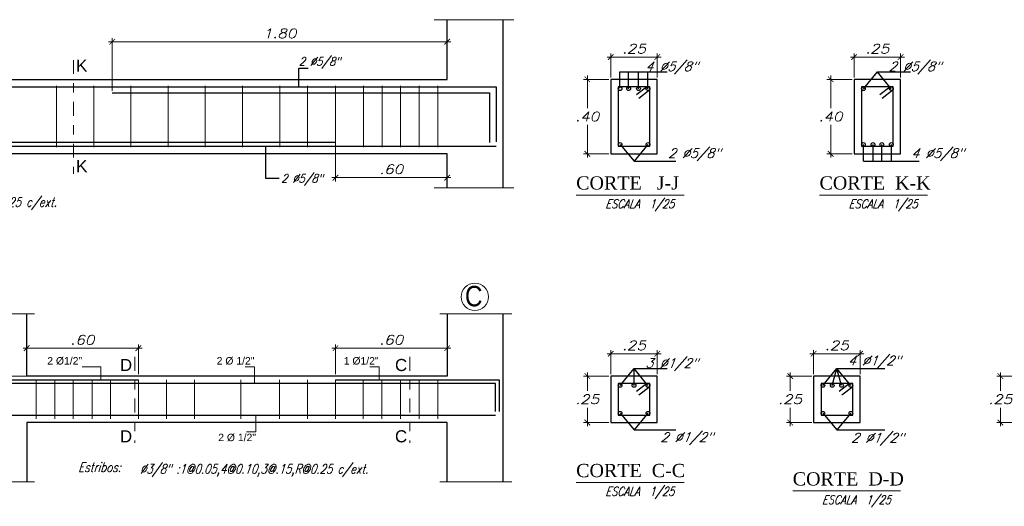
# Model space of a CAD drawing. Header units: metres. Extents: x -11 to 490, y -19 to 215.
# Tile 34 of 73: x 51.77 to 62.36, y 10.2 to 15.43. Entities that reach past the tile are written whole.
import ezdxf
from ezdxf.enums import TextEntityAlignment as Align

# ---------------------------------------------------------------- set-up
doc = ezdxf.new("R2010")
doc.units = ezdxf.units.M
doc.linetypes.add('DASHDOT2', pattern=[0.5, 0.25, -0.125, 0, -0.125])
for name, color, linetype, lineweight in [('ARMADURA', 4, 'Continuous', 25), ('LAYER2', 1, 'Continuous', 20), ('Pluma Nº 0.1', 1, 'Continuous', 9), ('TEXTO', 14, 'Continuous', 40)]:
    doc.layers.add(name, color=color, linetype=linetype, lineweight=lineweight)
for name, color, linetype in [('dibujavigas', 7, 'Continuous'), ('FIERRO', 5, 'Continuous'), ('VIGAS', 2, 'Continuous')]:
    doc.layers.add(name, color=color, linetype=linetype)
doc.styles.add('ARIALREG', font='arial.ttf')
doc.styles.add('DUTCHBI', font='dutchbi.ttf')
doc.styles.add('INDICACIONES', font='romans.shx', dxfattribs={"width": 1.2, "oblique": 15})
doc.styles.add('STYLE1', font='arial.ttf')
doc.styles.add('STYLE2', font='swissel.ttf', dxfattribs={"height": 0.3})
doc.styles.add('STYLE5', font='romans.shx', dxfattribs={"width": 0.8})
doc.dimstyles.new('PLANTA-25', dxfattribs={"dimtxt": 0.085, "dimasz": 0.045, "dimexe": 0.04, "dimexo": 0.02, "dimgap": 0.018, "dimtad": 1, "dimtih": 1, "dimtoh": 1, "dimlfac": 0.5, "dimzin": 4, "dimdsep": 46, "dimtxsty": 'INDICACIONES', "dimblk": 'ARCHTICK', "dimcen": 0, "dimdle": 0.04, "dimclrd": 1, "dimclre": 1, "dimclrt": 3, "dimadec": 0, "dimazin": 0, "dimtfac": 1, "dimtmove": 2, "dimatfit": 3, "dimfxl": 1, "dimtolj": 1, "dimtzin": 4, "dimlwd": 5, "dimlwe": 5, "dimarcsym": 0})

# ---------------------------------------------------------------- blocks, each defined once
blk = doc.blocks.new('_ARCHTICK')
at = {"color": 0, "linetype": 'ByBlock', "const_width": 0.15}
blk.add_lwpolyline([(-0.5, -0.5), (0.5, 0.5)], dxfattribs=at)
blk = doc.blocks.new('*D97')
at = {"layer": 'Defpoints', "color": 0, "lineweight": 5, "ltscale": 0.25, "transparency": 16777216}
for p in [(57.875, 11.602), (58.127, 11.602), (58.127, 11.102)]:
    blk.add_point(p, dxfattribs=at)
at = {"layer": 'Pluma Nº 0.1', "color": 1, "lineweight": 5, "ltscale": 0.25, "transparency": 16777216}
for p, q in [((58.107, 11.602), (57.835, 11.602)), ((57.875, 11.642), (57.875, 11.442)), ((57.875, 11.062), (57.875, 11.262)), ((58.107, 11.102), (57.835, 11.102))]:
    blk.add_line(p, q, dxfattribs=at)
at = {"layer": 'Pluma Nº 0.1', "color": 1, "lineweight": 5, "ltscale": 0.25, "transparency": 16777216, "xscale": 0.06, "yscale": 0.06, "zscale": 0.06}
for p, rotation in [((57.875, 11.602), 90), ((57.875, 11.102), 270)]:
    blk.add_blockref('_ARCHTICK', p, dxfattribs=dict(at, rotation=rotation))
at = {"layer": 'Pluma Nº 0.1', "color": 3, "ltscale": 0.25, "transparency": 16777216, "insert": (57.875, 11.352), "char_height": 0.1, "attachment_point": 5, "style": 'INDICACIONES'}
blk.add_mtext('\\A1;.25', dxfattribs=at)
blk = doc.blocks.new('*D98')
at = {"layer": 'Defpoints', "color": 0, "lineweight": 5, "ltscale": 0.25, "transparency": 16777216}
for p in [(58.627, 11.842), (58.127, 11.602), (58.627, 11.602)]:
    blk.add_point(p, dxfattribs=at)
at = {"layer": 'Pluma Nº 0.1', "color": 1, "lineweight": 5, "ltscale": 0.25, "transparency": 16777216}
for p, q in [((58.127, 11.622), (58.127, 11.882)), ((58.627, 11.622), (58.627, 11.882)), ((58.087, 11.842), (58.667, 11.842))]:
    blk.add_line(p, q, dxfattribs=at)
at = {"layer": 'Pluma Nº 0.1', "color": 1, "lineweight": 5, "ltscale": 0.25, "transparency": 16777216, "xscale": 0.06, "yscale": 0.06, "zscale": 0.06, "rotation": 180}
blk.add_blockref('_ARCHTICK', (58.127, 11.842), dxfattribs=at)
at = {"layer": 'Pluma Nº 0.1', "color": 1, "lineweight": 5, "ltscale": 0.25, "transparency": 16777216, "xscale": 0.06, "yscale": 0.06, "zscale": 0.06}
blk.add_blockref('_ARCHTICK', (58.627, 11.842), dxfattribs=at)
at = {"layer": 'Pluma Nº 0.1', "color": 3, "ltscale": 0.25, "transparency": 16777216, "insert": (58.377, 11.932), "char_height": 0.1, "attachment_point": 5, "style": 'INDICACIONES'}
blk.add_mtext('\\A1;.25', dxfattribs=at)
blk = doc.blocks.new('*D99')
at = {"layer": 'Defpoints', "color": 0, "lineweight": 5, "ltscale": 0.25, "transparency": 16777216}
for p in [(60.056, 11.602), (60.308, 11.602), (60.308, 11.102)]:
    blk.add_point(p, dxfattribs=at)
at = {"layer": 'Pluma Nº 0.1', "color": 1, "lineweight": 5, "ltscale": 0.25, "transparency": 16777216}
for p, q in [((60.288, 11.602), (60.016, 11.602)), ((60.056, 11.642), (60.056, 11.442)), ((60.056, 11.062), (60.056, 11.262)), ((60.288, 11.102), (60.016, 11.102))]:
    blk.add_line(p, q, dxfattribs=at)
at = {"layer": 'Pluma Nº 0.1', "color": 1, "lineweight": 5, "ltscale": 0.25, "transparency": 16777216, "xscale": 0.06, "yscale": 0.06, "zscale": 0.06}
for p, rotation in [((60.056, 11.602), 90), ((60.056, 11.102), 270)]:
    blk.add_blockref('_ARCHTICK', p, dxfattribs=dict(at, rotation=rotation))
at = {"layer": 'Pluma Nº 0.1', "color": 3, "ltscale": 0.25, "transparency": 16777216, "insert": (60.056, 11.352), "char_height": 0.1, "attachment_point": 5, "style": 'INDICACIONES'}
blk.add_mtext('\\A1;.25', dxfattribs=at)
blk = doc.blocks.new('*D100')
at = {"layer": 'Defpoints', "color": 0, "lineweight": 5, "ltscale": 0.25, "transparency": 16777216}
for p in [(60.808, 11.842), (60.308, 11.602), (60.808, 11.602)]:
    blk.add_point(p, dxfattribs=at)
at = {"layer": 'Pluma Nº 0.1', "color": 1, "lineweight": 5, "ltscale": 0.25, "transparency": 16777216}
for p, q in [((60.308, 11.622), (60.308, 11.882)), ((60.808, 11.622), (60.808, 11.882)), ((60.268, 11.842), (60.848, 11.842))]:
    blk.add_line(p, q, dxfattribs=at)
at = {"layer": 'Pluma Nº 0.1', "color": 1, "lineweight": 5, "ltscale": 0.25, "transparency": 16777216, "xscale": 0.06, "yscale": 0.06, "zscale": 0.06, "rotation": 180}
blk.add_blockref('_ARCHTICK', (60.308, 11.842), dxfattribs=at)
at = {"layer": 'Pluma Nº 0.1', "color": 1, "lineweight": 5, "ltscale": 0.25, "transparency": 16777216, "xscale": 0.06, "yscale": 0.06, "zscale": 0.06}
blk.add_blockref('_ARCHTICK', (60.808, 11.842), dxfattribs=at)
at = {"layer": 'Pluma Nº 0.1', "color": 3, "ltscale": 0.25, "transparency": 16777216, "insert": (60.558, 11.932), "char_height": 0.1, "attachment_point": 5, "style": 'INDICACIONES'}
blk.add_mtext('\\A1;.25', dxfattribs=at)
blk = doc.blocks.new('*D21')
at = {"layer": 'Defpoints', "color": 0, "lineweight": 5, "ltscale": 0.25, "transparency": 16777216}
for p in [(62.316, 11.602), (62.568, 11.602), (62.568, 11.102)]:
    blk.add_point(p, dxfattribs=at)
at = {"layer": 'Pluma Nº 0.1', "color": 1, "lineweight": 5, "ltscale": 0.25, "transparency": 16777216}
for p, q in [((62.548, 11.602), (62.276, 11.602)), ((62.316, 11.642), (62.316, 11.442)), ((62.316, 11.062), (62.316, 11.262)), ((62.548, 11.102), (62.276, 11.102))]:
    blk.add_line(p, q, dxfattribs=at)
at = {"layer": 'Pluma Nº 0.1', "color": 1, "lineweight": 5, "ltscale": 0.25, "transparency": 16777216, "xscale": 0.06, "yscale": 0.06, "zscale": 0.06}
for p, rotation in [((62.316, 11.602), 90), ((62.316, 11.102), 270)]:
    blk.add_blockref('_ARCHTICK', p, dxfattribs=dict(at, rotation=rotation))
at = {"layer": 'Pluma Nº 0.1', "color": 3, "ltscale": 0.25, "transparency": 16777216, "insert": (62.316, 11.352), "char_height": 0.1, "attachment_point": 5, "style": 'INDICACIONES'}
blk.add_mtext('\\A1;.25', dxfattribs=at)
blk = doc.blocks.new('*D245')
at = {"layer": 'Defpoints', "color": 0, "lineweight": 5, "ltscale": 0.25, "transparency": 16777216}
for p in [(52.768, 15.198), (56.368, 14.793), (52.768, 14.65)]:
    blk.add_point(p, dxfattribs=at)
at = {"layer": 'Pluma Nº 0.1', "color": 1, "lineweight": 5, "ltscale": 0.25, "transparency": 16777216}
for p, q in [((56.408, 15.198), (52.728, 15.198)), ((52.768, 14.67), (52.768, 15.238)), ((56.368, 14.813), (56.368, 15.238))]:
    blk.add_line(p, q, dxfattribs=at)
at = {"layer": 'Pluma Nº 0.1', "color": 1, "lineweight": 5, "ltscale": 0.25, "transparency": 16777216, "xscale": 0.06, "yscale": 0.06, "zscale": 0.06, "rotation": 180}
blk.add_blockref('_ARCHTICK', (52.768, 15.198), dxfattribs=at)
at = {"layer": 'Pluma Nº 0.1', "color": 1, "lineweight": 5, "ltscale": 0.25, "transparency": 16777216, "xscale": 0.06, "yscale": 0.06, "zscale": 0.06}
blk.add_blockref('_ARCHTICK', (56.368, 15.198), dxfattribs=at)
at = {"layer": 'Pluma Nº 0.1', "color": 3, "ltscale": 0.25, "transparency": 16777216, "insert": (54.568, 15.288), "char_height": 0.1, "attachment_point": 5, "style": 'INDICACIONES'}
blk.add_mtext('\\A1;1.80', dxfattribs=at)
blk = doc.blocks.new('*D247')
at = {"layer": 'Defpoints', "color": 0, "lineweight": 5, "ltscale": 0.25, "transparency": 16777216}
for p in [(55.168, 14.116), (56.368, 13.993), (55.168, 13.736)]:
    blk.add_point(p, dxfattribs=at)
at = {"layer": 'Pluma Nº 0.1', "color": 1, "lineweight": 5, "ltscale": 0.25, "transparency": 16777216}
for p, q in [((55.168, 14.096), (55.168, 13.696)), ((56.368, 13.973), (56.368, 13.696)), ((56.408, 13.736), (55.128, 13.736))]:
    blk.add_line(p, q, dxfattribs=at)
at = {"layer": 'Pluma Nº 0.1', "color": 1, "lineweight": 5, "ltscale": 0.25, "transparency": 16777216, "xscale": 0.06, "yscale": 0.06, "zscale": 0.06, "rotation": 180}
blk.add_blockref('_ARCHTICK', (55.168, 13.736), dxfattribs=at)
at = {"layer": 'Pluma Nº 0.1', "color": 1, "lineweight": 5, "ltscale": 0.25, "transparency": 16777216, "xscale": 0.06, "yscale": 0.06, "zscale": 0.06}
blk.add_blockref('_ARCHTICK', (56.368, 13.736), dxfattribs=at)
at = {"layer": 'Pluma Nº 0.1', "color": 3, "ltscale": 0.25, "transparency": 16777216, "insert": (55.768, 13.826), "char_height": 0.1, "attachment_point": 5, "style": 'INDICACIONES'}
blk.add_mtext('\\A1;.60', dxfattribs=at)
blk = doc.blocks.new('*D248')
at = {"layer": 'Defpoints', "color": 0, "lineweight": 5, "ltscale": 0.25, "transparency": 16777216}
for p in [(57.875, 14.793), (58.127, 14.793), (58.127, 13.993)]:
    blk.add_point(p, dxfattribs=at)
at = {"layer": 'Pluma Nº 0.1', "color": 1, "lineweight": 5, "ltscale": 0.25, "transparency": 16777216}
for p, q in [((57.875, 14.833), (57.875, 14.483)), ((58.107, 14.793), (57.835, 14.793)), ((57.875, 13.953), (57.875, 14.303)), ((58.107, 13.993), (57.835, 13.993))]:
    blk.add_line(p, q, dxfattribs=at)
at = {"layer": 'Pluma Nº 0.1', "color": 1, "lineweight": 5, "ltscale": 0.25, "transparency": 16777216, "xscale": 0.06, "yscale": 0.06, "zscale": 0.06}
for p, rotation in [((57.875, 14.793), 90), ((57.875, 13.993), 270)]:
    blk.add_blockref('_ARCHTICK', p, dxfattribs=dict(at, rotation=rotation))
at = {"layer": 'Pluma Nº 0.1', "color": 3, "ltscale": 0.25, "transparency": 16777216, "insert": (57.875, 14.393), "char_height": 0.1, "attachment_point": 5, "style": 'INDICACIONES'}
blk.add_mtext('\\A1;.40', dxfattribs=at)
blk = doc.blocks.new('*D249')
at = {"layer": 'Defpoints', "color": 0, "lineweight": 5, "ltscale": 0.25, "transparency": 16777216}
for p in [(58.627, 15.033), (58.127, 14.793), (58.627, 14.793)]:
    blk.add_point(p, dxfattribs=at)
at = {"layer": 'Pluma Nº 0.1', "color": 1, "lineweight": 5, "ltscale": 0.25, "transparency": 16777216}
for p, q in [((58.087, 15.033), (58.667, 15.033)), ((58.127, 14.813), (58.127, 15.073)), ((58.627, 14.813), (58.627, 15.073))]:
    blk.add_line(p, q, dxfattribs=at)
at = {"layer": 'Pluma Nº 0.1', "color": 1, "lineweight": 5, "ltscale": 0.25, "transparency": 16777216, "xscale": 0.06, "yscale": 0.06, "zscale": 0.06, "rotation": 180}
blk.add_blockref('_ARCHTICK', (58.127, 15.033), dxfattribs=at)
at = {"layer": 'Pluma Nº 0.1', "color": 1, "lineweight": 5, "ltscale": 0.25, "transparency": 16777216, "xscale": 0.06, "yscale": 0.06, "zscale": 0.06}
blk.add_blockref('_ARCHTICK', (58.627, 15.033), dxfattribs=at)
at = {"layer": 'Pluma Nº 0.1', "color": 3, "ltscale": 0.25, "transparency": 16777216, "insert": (58.377, 15.123), "char_height": 0.1, "attachment_point": 5, "style": 'INDICACIONES'}
blk.add_mtext('\\A1;.25', dxfattribs=at)
blk = doc.blocks.new('*D250')
at = {"layer": 'Defpoints', "color": 0, "lineweight": 5, "ltscale": 0.25, "transparency": 16777216}
for p in [(60.491, 14.793), (60.743, 14.793), (60.743, 13.993)]:
    blk.add_point(p, dxfattribs=at)
at = {"layer": 'Pluma Nº 0.1', "color": 1, "lineweight": 5, "ltscale": 0.25, "transparency": 16777216}
for p, q in [((60.491, 14.833), (60.491, 14.483)), ((60.723, 14.793), (60.451, 14.793)), ((60.491, 13.953), (60.491, 14.303)), ((60.723, 13.993), (60.451, 13.993))]:
    blk.add_line(p, q, dxfattribs=at)
at = {"layer": 'Pluma Nº 0.1', "color": 1, "lineweight": 5, "ltscale": 0.25, "transparency": 16777216, "xscale": 0.06, "yscale": 0.06, "zscale": 0.06}
for p, rotation in [((60.491, 14.793), 90), ((60.491, 13.993), 270)]:
    blk.add_blockref('_ARCHTICK', p, dxfattribs=dict(at, rotation=rotation))
at = {"layer": 'Pluma Nº 0.1', "color": 3, "ltscale": 0.25, "transparency": 16777216, "insert": (60.491, 14.393), "char_height": 0.1, "attachment_point": 5, "style": 'INDICACIONES'}
blk.add_mtext('\\A1;.40', dxfattribs=at)
blk = doc.blocks.new('*D251')
at = {"layer": 'Defpoints', "color": 0, "lineweight": 5, "ltscale": 0.25, "transparency": 16777216}
for p in [(61.243, 15.033), (60.743, 14.793), (61.243, 14.793)]:
    blk.add_point(p, dxfattribs=at)
at = {"layer": 'Pluma Nº 0.1', "color": 1, "lineweight": 5, "ltscale": 0.25, "transparency": 16777216}
for p, q in [((60.703, 15.033), (61.283, 15.033)), ((60.743, 14.813), (60.743, 15.073)), ((61.243, 14.813), (61.243, 15.073))]:
    blk.add_line(p, q, dxfattribs=at)
at = {"layer": 'Pluma Nº 0.1', "color": 1, "lineweight": 5, "ltscale": 0.25, "transparency": 16777216, "xscale": 0.06, "yscale": 0.06, "zscale": 0.06, "rotation": 180}
blk.add_blockref('_ARCHTICK', (60.743, 15.033), dxfattribs=at)
at = {"layer": 'Pluma Nº 0.1', "color": 1, "lineweight": 5, "ltscale": 0.25, "transparency": 16777216, "xscale": 0.06, "yscale": 0.06, "zscale": 0.06}
blk.add_blockref('_ARCHTICK', (61.243, 15.033), dxfattribs=at)
at = {"layer": 'Pluma Nº 0.1', "color": 3, "ltscale": 0.25, "transparency": 16777216, "insert": (60.993, 15.123), "char_height": 0.1, "attachment_point": 5, "style": 'INDICACIONES'}
blk.add_mtext('\\A1;.25', dxfattribs=at)
blk = doc.blocks.new('*D687')
at = {"layer": 'Defpoints', "color": 0, "lineweight": 5, "ltscale": 0.25, "transparency": 16777216}
for p in [(56.368, 11.902), (55.168, 11.602), (56.368, 11.602)]:
    blk.add_point(p, dxfattribs=at)
at = {"layer": 'Pluma Nº 0.1', "color": 1, "lineweight": 5, "ltscale": 0.25, "transparency": 16777216}
for p, q in [((55.128, 11.902), (56.408, 11.902)), ((55.168, 11.622), (55.168, 11.942)), ((56.368, 11.622), (56.368, 11.942))]:
    blk.add_line(p, q, dxfattribs=at)
at = {"layer": 'Pluma Nº 0.1', "color": 1, "lineweight": 5, "ltscale": 0.25, "transparency": 16777216, "xscale": 0.06, "yscale": 0.06, "zscale": 0.06, "rotation": 180}
blk.add_blockref('_ARCHTICK', (55.168, 11.902), dxfattribs=at)
at = {"layer": 'Pluma Nº 0.1', "color": 1, "lineweight": 5, "ltscale": 0.25, "transparency": 16777216, "xscale": 0.06, "yscale": 0.06, "zscale": 0.06}
blk.add_blockref('_ARCHTICK', (56.368, 11.902), dxfattribs=at)
at = {"layer": 'Pluma Nº 0.1', "color": 3, "ltscale": 0.25, "transparency": 16777216, "insert": (55.768, 11.992), "char_height": 0.1, "attachment_point": 5, "style": 'INDICACIONES'}
blk.add_mtext('\\A1;.60', dxfattribs=at)
blk = doc.blocks.new('*D688')
at = {"layer": 'Defpoints', "color": 0, "lineweight": 5, "ltscale": 0.25, "transparency": 16777216}
for p in [(51.848, 11.902), (51.848, 11.602), (53.048, 11.602)]:
    blk.add_point(p, dxfattribs=at)
at = {"layer": 'Pluma Nº 0.1', "color": 1, "lineweight": 5, "ltscale": 0.25, "transparency": 16777216}
for p, q in [((53.088, 11.902), (51.808, 11.902)), ((51.848, 11.622), (51.848, 11.942)), ((53.048, 11.622), (53.048, 11.942))]:
    blk.add_line(p, q, dxfattribs=at)
at = {"layer": 'Pluma Nº 0.1', "color": 1, "lineweight": 5, "ltscale": 0.25, "transparency": 16777216, "xscale": 0.06, "yscale": 0.06, "zscale": 0.06, "rotation": 180}
blk.add_blockref('_ARCHTICK', (51.848, 11.902), dxfattribs=at)
at = {"layer": 'Pluma Nº 0.1', "color": 1, "lineweight": 5, "ltscale": 0.25, "transparency": 16777216, "xscale": 0.06, "yscale": 0.06, "zscale": 0.06}
blk.add_blockref('_ARCHTICK', (53.048, 11.902), dxfattribs=at)
at = {"layer": 'Pluma Nº 0.1', "color": 3, "ltscale": 0.25, "transparency": 16777216, "insert": (52.448, 11.992), "char_height": 0.1, "attachment_point": 5, "style": 'INDICACIONES'}
blk.add_mtext('\\A1;.60', dxfattribs=at)

msp = doc.modelspace()

# ---------------------------------------------------------------- linework, layer by layer
at = {"layer": 'ARMADURA', "color": 3, "linetype": 'DASHDOT2', "lineweight": 5, "ltscale": 0.6}
for p, q in [((52.352, 15.001), (52.352, 13.778)), ((53.012, 11.809), (53.012, 10.884)), ((55.968, 11.809), (55.968, 10.884))]:
    msp.add_line(p, q, dxfattribs=at)
at = {"layer": 'ARMADURA', "color": 1, "linetype": 'Continuous', "lineweight": 5}
for p, q in [((57.755, 13.549), (58.916, 13.549)), ((60.371, 13.549), (61.532, 13.549)), ((57.755, 10.456), (58.916, 10.456)), ((60.083, 10.366), (61.243, 10.366))]:
    msp.add_line(p, q, dxfattribs=at)
at = {"layer": 'ARMADURA', "color": 2, "linetype": 'Continuous', "lineweight": 5}
msp.add_circle((56.666, 12.454), 0.147, dxfattribs=at)
at = {"layer": 'dibujavigas', "color": 1}
for p, q in [((58.226, 14.697), (58.226, 14.873)), ((58.319, 14.691), (58.319, 14.873)), ((58.425, 14.693), (58.425, 14.873)), ((58.527, 14.693), (58.527, 14.873)), ((60.844, 13.913), (60.844, 14.094)), ((60.947, 13.913), (60.947, 14.094)), ((61.042, 13.913), (61.042, 14.094)), ((61.145, 13.913), (61.145, 14.094)), ((61.145, 13.913), (61.145, 14.094)), ((54.419, 13.726), (54.419, 14.073)), ((54.562, 13.726), (54.419, 13.726))]:
    msp.add_line(p, q, dxfattribs=at)
at = {"layer": 'dibujavigas', "color": 5}
for p, q in [((58.513, 14.713), (58.402, 14.626)), ((58.547, 14.679), (58.43, 14.586)), ((61.129, 14.713), (61.018, 14.626)), ((61.163, 14.679), (61.046, 14.586)), ((58.513, 11.522), (58.402, 11.435)), ((58.547, 11.487), (58.43, 11.395)), ((60.694, 11.522), (60.582, 11.435)), ((60.728, 11.487), (60.61, 11.395))]:
    msp.add_line(p, q, dxfattribs=at)
at = {"layer": 'dibujavigas', "color": 2}
for points in [[(45.568, 15.435), (45.568, 14.793), (56.368, 14.793), (56.368, 15.435)], [(56.968, 15.435), (56.968, 13.627)], [(56.368, 13.627), (56.368, 13.993), (45.568, 13.993), (45.568, 13.627)], [(56.368, 12.271), (56.368, 11.602), (51.848, 11.602), (51.848, 12.271)], [(56.968, 12.271), (56.968, 10.464)], [(56.368, 10.464), (56.368, 11.102), (51.848, 11.102), (51.848, 10.464)]]:
    msp.add_lwpolyline(points, dxfattribs=at)
at = {"layer": 'dibujavigas', "color": 1}
for points in [[(54.773, 14.705), (54.773, 14.914), (54.873, 14.914)], [(58.226, 14.873), (58.733, 14.873)], [(60.843, 14.693), (60.993, 14.873)], [(61.143, 14.693), (60.993, 14.873)], [(60.993, 14.873), (61.349, 14.873)], [(58.227, 14.093), (58.377, 13.913)], [(58.527, 14.093), (58.377, 13.913)], [(58.377, 13.913), (58.828, 13.913)], [(60.844, 13.913), (61.444, 13.913)], [(58.227, 11.502), (58.377, 11.682)], [(58.377, 11.502), (58.377, 11.682)], [(58.527, 11.502), (58.377, 11.682)], [(58.377, 11.682), (58.733, 11.682)], [(60.408, 11.502), (60.558, 11.682)], [(60.508, 11.502), (60.558, 11.682)], [(60.608, 11.502), (60.558, 11.682)], [(60.708, 11.502), (60.558, 11.682)], [(60.558, 11.682), (61.072, 11.682)], [(56.368, 11.602), (51.848, 11.602)], [(56.368, 11.602), (51.848, 11.602)], [(58.227, 11.202), (58.377, 11.022)], [(58.527, 11.202), (58.377, 11.022)], [(60.408, 11.202), (60.558, 11.022)], [(60.708, 11.202), (60.558, 11.022)], [(58.377, 11.022), (58.828, 11.022)], [(60.558, 11.022), (61.072, 11.022)]]:
    msp.add_lwpolyline(points, dxfattribs=at)
at = {"layer": 'dibujavigas', "color": 1, "linetype": 'Continuous', "lineweight": 5}
for points in [[(52.168, 14.725), (52.168, 14.065)], [(52.568, 14.725), (52.568, 14.065)], [(52.968, 14.725), (52.968, 14.065)], [(53.368, 14.725), (53.368, 14.065)], [(53.768, 14.725), (53.768, 14.065)], [(54.168, 14.725), (54.168, 14.065)], [(54.568, 14.725), (54.568, 14.065)], [(54.868, 14.725), (54.868, 14.065)], [(55.168, 14.725), (55.168, 14.065)], [(55.468, 14.725), (55.468, 14.065)], [(55.668, 14.725), (55.668, 14.065)], [(55.868, 14.725), (55.868, 14.065)], [(56.068, 14.725), (56.068, 14.065)], [(56.268, 14.725), (56.268, 14.065)], [(52.643, 11.702), (52.443, 11.702)], [(52.643, 11.562), (52.643, 11.702)], [(54.295, 11.522), (54.295, 11.702), (54.195, 11.702)], [(55.638, 11.562), (55.638, 11.702), (55.538, 11.702)], [(51.948, 11.562), (51.948, 11.142)], [(52.149, 11.562), (52.149, 11.142)], [(52.349, 11.562), (52.349, 11.142)], [(52.55, 11.562), (52.55, 11.142)], [(52.75, 11.562), (52.75, 11.142)], [(53.05, 11.562), (53.05, 11.142)], [(53.35, 11.562), (53.35, 11.142)], [(53.65, 11.562), (53.65, 11.142)], [(54.15, 11.562), (54.15, 11.142)], [(54.566, 11.562), (54.566, 11.142)], [(54.866, 11.562), (54.866, 11.142)], [(55.166, 11.562), (55.166, 11.142)], [(55.466, 11.562), (55.466, 11.142)], [(55.667, 11.562), (55.667, 11.142)], [(55.867, 11.562), (55.867, 11.142)], [(56.068, 11.562), (56.068, 11.142)], [(56.268, 11.562), (56.268, 11.142)], [(54.311, 11.182), (54.311, 11.002), (54.211, 11.002)]]:
    msp.add_lwpolyline(points, dxfattribs=at)
at = {"layer": 'dibujavigas', "color": 2}
for points in [[(58.127, 13.993), (58.627, 13.993), (58.627, 14.793), (58.127, 14.793)], [(60.743, 13.993), (61.243, 13.993), (61.243, 14.793), (60.743, 14.793)], [(58.127, 11.102), (58.627, 11.102), (58.627, 11.602), (58.127, 11.602)], [(60.308, 11.102), (60.808, 11.102), (60.808, 11.602), (60.308, 11.602)]]:
    msp.add_lwpolyline(points, close=True, dxfattribs=at)
at = {"layer": 'dibujavigas', "color": 5}
for points in [[(58.207, 14.073), (58.547, 14.073), (58.547, 14.713), (58.207, 14.713)], [(60.823, 14.073), (61.163, 14.073), (61.163, 14.713), (60.823, 14.713)], [(58.207, 11.182), (58.547, 11.182), (58.547, 11.522), (58.207, 11.522)], [(60.388, 11.182), (60.728, 11.182), (60.728, 11.522), (60.388, 11.522)]]:
    msp.add_lwpolyline(points, close=True, dxfattribs=at)
at = {"layer": 'dibujavigas', "color": 4}
for centre in [(58.227, 14.693), (58.319, 14.693), (58.425, 14.693), (58.527, 14.693), (60.843, 14.693), (61.143, 14.693), (58.227, 14.093), (58.527, 14.093), (60.843, 14.093), (60.946, 14.093), (61.041, 14.093), (61.143, 14.093), (58.227, 11.502), (58.377, 11.502), (58.527, 11.502), (60.408, 11.502), (60.508, 11.502), (60.608, 11.502), (60.708, 11.502), (58.227, 11.202), (58.527, 11.202), (60.408, 11.202), (60.708, 11.202)]:
    msp.add_circle(centre, 0.02, dxfattribs=at)
at = {"layer": 'FIERRO', "color": 4}
for p, q in [((45.043, 14.713), (56.894, 14.713)), ((52.768, 14.65), (56.822, 14.65)), ((56.822, 14.65), (56.822, 14.114)), ((56.894, 14.713), (56.894, 14.122)), ((46.768, 14.116), (55.168, 14.116)), ((45.043, 14.073), (56.894, 14.073))]:
    msp.add_line(p, q, dxfattribs=at)
for points in [[(49.848, 11.562), (53.048, 11.562)], [(55.168, 11.562), (56.928, 11.562), (56.928, 11.222)], [(56.888, 11.222), (56.888, 11.522), (45.048, 11.522), (45.048, 11.222)], [(45.048, 11.182), (56.888, 11.182)]]:
    msp.add_lwpolyline(points, dxfattribs=at)
at = {"layer": 'VIGAS', "color": 152, "linetype": 'Continuous', "lineweight": 5}
for p, q in [((57.084, 15.435), (56.23, 15.435)), ((57.084, 13.627), (56.23, 13.627)), ((51.157, 12.271), (51.932, 12.271)), ((56.289, 12.271), (57.064, 12.271)), ((51.157, 10.464), (51.932, 10.464)), ((56.289, 10.464), (57.064, 10.464))]:
    msp.add_line(p, q, dxfattribs=at)
at = {"layer": 'VIGAS', "color": 7, "linetype": 'Continuous', "lineweight": 5}
msp.add_line((51.848, 11.602), (51.248, 11.602), dxfattribs=at)

# ---------------------------------------------------------------- texts
at = {"layer": 'ARMADURA', "color": 4, "linetype": 'Continuous', "style": 'STYLE2', "width": 0.85}
msp.add_text('C', height=0.22, dxfattribs=at).set_placement((56.559, 12.352))
at = {"layer": 'dibujavigas', "color": 3, "style": 'STYLE5', "oblique": 22, "width": 0.98}
for s, p in [('4 Ø5/8"', (58.779, 14.933)), ('2 Ø5/8"', (61.395, 14.933)), ('2 Ø5/8"', (59.022, 13.999)), ('4 Ø5/8"', (61.638, 13.999)), ('3 Ø1/2"', (58.779, 11.742)), ('4 Ø1/2"', (60.957, 11.768)), ('2 Ø1/2"', (58.942, 10.945)), ('2 Ø1/2"', (60.992, 10.939))]:
    msp.add_text(s, height=0.1, dxfattribs=at).set_placement(p, align=Align.MIDDLE_CENTER)
at = {"layer": 'dibujavigas', "color": 3, "style": 'STYLE1'}
for s, p in [('2 Ø1/2"', (52.069, 11.702)), ('2 Ø 1/2"', (53.89, 11.702)), ('1 Ø1/2"', (55.256, 11.702))]:
    msp.add_text(s, height=0.08, dxfattribs=at).set_placement(p, align=Align.BOTTOM_LEFT)
msp.add_text('2 Ø 1/2"', height=0.08, dxfattribs=at).set_placement((53.907, 10.982), align=Align.TOP_LEFT)
at = {"layer": 'LAYER2', "color": 7, "linetype": 'Continuous'}
for s, height, style, p in [('K', 0.13, 'ARIALREG', (52.379, 14.876)), ('K', 0.13, 'ARIALREG', (52.379, 13.795)), ('CORTE   J-J', 0.1424, 'DUTCHBI', (57.755, 13.608)), ('CORTE  K-K', 0.1424, 'DUTCHBI', (60.371, 13.608)), ('D', 0.13, 'ARIALREG', (52.85, 11.656)), ('C', 0.13, 'ARIALREG', (55.807, 11.656)), ('D', 0.13, 'ARIALREG', (52.85, 10.889)), ('C', 0.13, 'ARIALREG', (55.807, 10.889)), ('CORTE  C-C', 0.1424, 'DUTCHBI', (57.755, 10.515)), ('CORTE  D-D', 0.1424, 'DUTCHBI', (60.083, 10.425))]:
    msp.add_text(s, height=height, dxfattribs=dict(at, style=style)).set_placement(p)
at = {"layer": 'TEXTO', "color": 3, "linetype": 'Continuous', "lineweight": 9, "ltscale": 8, "style": 'STYLE5', "oblique": 18, "width": 0.86}
for p in [(54.773, 14.914), (54.584, 13.656)]:
    msp.add_text('2 Ø5/8"', height=0.09, rotation=0, dxfattribs=at).set_placement(p, align=Align.BOTTOM_LEFT)
at = {"layer": 'TEXTO', "color": 2, "linetype": 'Continuous', "lineweight": 9, "ltscale": 8, "style": 'STYLE5', "oblique": 18, "width": 0.8}
for s, height, rotation, p in [('Ø3/8" :1@0.05,4@0.10,3@.15,R@0.25 c/ext.', 0.1, 360, (50.945, 13.523)), ('ESCALA  1/25', 0.095, 360, (58.439, 13.502)), ('ESCALA  1/25', 0.095, 360, (61.055, 13.502)), ('Estribos:', 0.1, 0, (52.63, 10.672)), ('Ø3/8" :1@0.05,4@0.10,3@.15,R@0.25 c/ext.', 0.1, 360, (54.292, 10.653)), ('ESCALA  1/25', 0.095, 360, (58.439, 10.409)), ('ESCALA  1/25', 0.095, 360, (60.767, 10.319))]:
    msp.add_text(s, height=height, rotation=rotation, dxfattribs=at).set_placement(p, align=Align.TOP_CENTER)

# ---------------------------------------------------------------- dimensions: what is measured, and where the dimension line sits
at = {"layer": 'Pluma Nº 0.1', "ltscale": 0.25}
for base, p1, p2, picture, middle in [((52.768, 15.198), (56.368, 14.793), (52.768, 14.65), '*D245', (54.568, 15.288)), ((55.168, 13.736), (56.368, 13.993), (55.168, 14.116), '*D247', (55.768, 13.826))]:
    dim = msp.add_linear_dim(base=base, p1=p1, p2=p2, dimstyle='PLANTA-25', override={"dimtxt": 0.1, "dimasz": 0.06, "dimgap": 0.04}, dxfattribs=at)
    dim.commit()
    dim.dimension.update_dxf_attribs({"geometry": picture, "text_midpoint": middle})
for p1, p2, distance, picture, middle in [((58.127, 14.793), (58.627, 14.793), 0.24, '*D249', (58.377, 15.123)), ((60.743, 14.793), (61.243, 14.793), 0.24, '*D251', (60.993, 15.123)), ((58.127, 13.993), (58.127, 14.793), 0.252, '*D248', (57.875, 14.393)), ((60.743, 13.993), (60.743, 14.793), 0.252, '*D250', (60.491, 14.393)), ((53.048, 11.602), (51.848, 11.602), -0.3, '*D688', (52.448, 11.992)), ((55.168, 11.602), (56.368, 11.602), 0.3, '*D687', (55.768, 11.992)), ((58.127, 11.602), (58.627, 11.602), 0.24, '*D98', (58.377, 11.932)), ((60.308, 11.602), (60.808, 11.602), 0.24, '*D100', (60.558, 11.932)), ((58.127, 11.102), (58.127, 11.602), 0.252, '*D97', (57.875, 11.352)), ((60.308, 11.102), (60.308, 11.602), 0.252, '*D99', (60.056, 11.352)), ((62.568, 11.102), (62.568, 11.602), 0.252, '*D21', (62.316, 11.352))]:
    dim = msp.add_aligned_dim(p1=p1, p2=p2, distance=distance, dimstyle='PLANTA-25', override={"dimtxt": 0.1, "dimasz": 0.06, "dimgap": 0.04}, dxfattribs=at)
    dim.commit()
    dim.dimension.update_dxf_attribs({"geometry": picture, "text_midpoint": middle})

doc.saveas('drawing.dxf')
